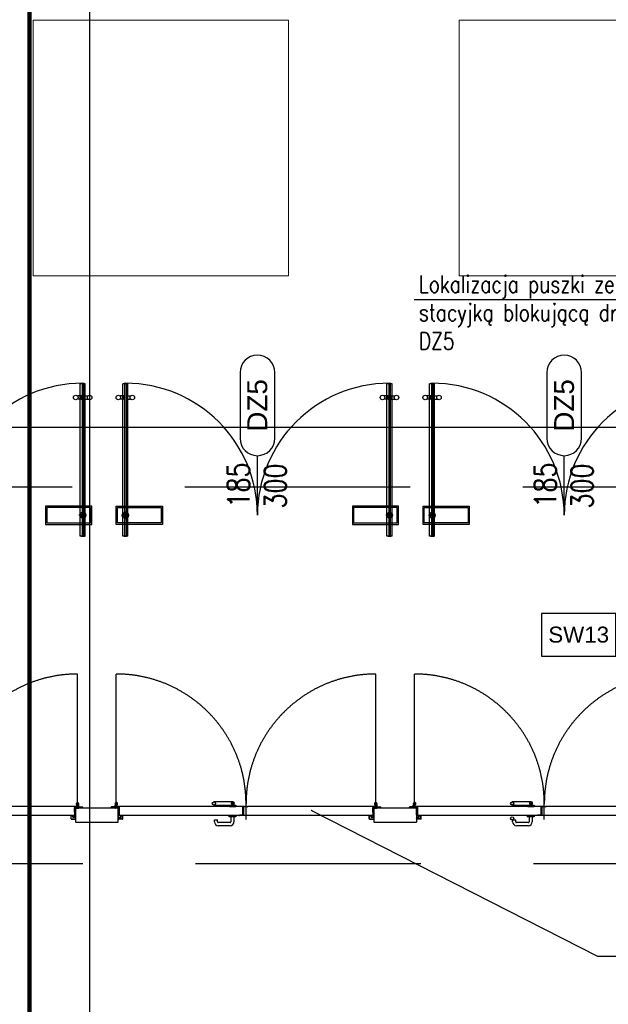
# Model space of a CAD drawing. Header units: centimetres. Extents: x -228435 to 111511, y -89367 to 428125.
# Tile 105 of 216: x -40034 to -35889, y 73568 to 80503. Entities that reach past the tile are written whole.
import ezdxf
from ezdxf.enums import TextEntityAlignment as Align

# ---------------------------------------------------------------- set-up
doc = ezdxf.new("R2010")
doc.units = ezdxf.units.CM
doc.header["$LTSCALE"] = 50
doc.header["$PDMODE"] = 35
doc.header["$PDSIZE"] = 0.1
for name, pattern in [('DASHDOT', [25.4, 12.7, -6.35, 0, -6.35]), ('DASHDOT2', [12.7, 6.35, -3.175, 0, -3.175]), ('DASHED', [0.75, 0.5, -0.25]), ('HIDDEN', [9.525, 6.35, -3.175]), ('HIDDENX2', [19.05, 12.7, -6.35])]:
    doc.linetypes.add(name, pattern=pattern)
doc.layers.get('0').update_dxf_attribs({"color": 8})
doc.layers.get('DEFPOINTS').update_dxf_attribs({"color": 8})
for name, color, linetype in [('ARCH_GK', 8, 'Continuous'), ('ARCH_INFO_ETYK_DRZWI', 8, 'Continuous'), ('ARCH_INFO_OPISY', 8, 'Continuous'), ('ARCH_INFO_OPISY_PRZEGRODY', 8, 'Continuous'), ('ARCH_INFO_OSIE_IST', 8, 'DASHDOT2'), ('ARCH_SZKŁO', 8, 'Continuous'), ('ARCH_WYKŁADZINA', 8, 'Continuous'), ('ARCH_ŚLUSARKA_DRZWI', 8, 'Continuous'), ('Kondygnacja -1$0$ARCH_INFO_OPISY', 8, 'Continuous'), ('LC-000', 8, 'Continuous'), ('Osie rzutów$0$ARCH_INFO_OSIE_OPISY_IST', 8, 'Continuous')]:
    doc.layers.add(name, color=color, linetype=linetype)
for name, color, linetype, lineweight in [('ARCH_LINIE PRZEKROJOWE', 8, 'Continuous', 25), ('ARCH_SUFITY_PODWIESZANE', 8, 'HIDDENX2', 9), ('kondygnacja +1_5$0$ARCH_INFO_WYMIARY', 8, 'Continuous', 9)]:
    doc.layers.add(name, color=color, linetype=linetype, lineweight=lineweight)
doc.styles.add('Arial', font='ARIAL.TTF')
doc.styles.add('kondygnacja +1_5$0$Romans', font='Romans.shx', dxfattribs={"width": 0.7})
doc.styles.add('Kondygnacja -1$0$ROMANS-50-CM', font='romans.shx', dxfattribs={"width": 0.8, "height": 10})
doc.styles.add('Kondygnacja -1$0$Standard', font='txt')
doc.styles.add('Romans', font='Romans.shx')
doc.dimstyles.new('ISO-25', dxfattribs={"dimtxt": 2.5, "dimasz": 2.5, "dimexe": 1.25, "dimexo": 0.625, "dimtad": 1, "dimtxsty": 'Standard', "dimcen": 2.5, "dimadec": 0, "dimazin": 0, "dimtfac": 1, "dimtmove": 0, "dimatfit": 3, "dimfxl": 0, "dimarcsym": 0})
doc.dimstyles.new('kondygnacja +1_5$0$Wymiary 1-100', dxfattribs={"dimtxt": 12, "dimasz": 10, "dimexe": 5, "dimexo": 0, "dimgap": 4, "dimtad": 1, "dimrnd": 0.5, "dimzin": 12, "dimdsep": 46, "dimtxsty": 'kondygnacja +1_5$0$Romans', "dimblk": 'kondygnacja +1_5$0$_Oblique', "dimcen": 10, "dimdle": 10, "dimclrt": 55, "dimazin": 0, "dimtfac": 1, "dimtmove": 1, "dimatfit": 3, "dimfxl": 0, "dimtolj": 1, "dimtzin": 0, "dimarcsym": 0})
doc.dimstyles.new('Kondygnacja -1$0$ISO-25', dxfattribs={"dimtxt": 2.5, "dimasz": 2.5, "dimexe": 1.25, "dimexo": 0.625, "dimtad": 1, "dimtxsty": 'Kondygnacja -1$0$Standard', "dimcen": 2.5, "dimadec": 0, "dimazin": 0, "dimtfac": 1, "dimtmove": 0, "dimatfit": 3, "dimfxl": 0, "dimarcsym": 0})

# ---------------------------------------------------------------- blocks, each defined once
blk = doc.blocks.new('Linie przekrojowe')
at = {"layer": 'ARCH_LINIE PRZEKROJOWE', "linetype": 'DASHDOT', "ltscale": 5, "const_width": 3, "flags": 128}
blk.add_lwpolyline([(8110, 12660), (8110, 5500), (8760, 5500), (8760, 5178.55)], dxfattribs=at)
blk = doc.blocks.new('SU Lampy kwadratowe +0')
at = {"layer": 'ARCH_SUFITY_PODWIESZANE', "ltscale": 2.5}
for points in [[(8120, 12550), (8300, 12550), (8300, 12370), (8120, 12370)], [(8420, 12550), (8600, 12550), (8600, 12370), (8420, 12370)]]:
    blk.add_lwpolyline(points, close=True, dxfattribs=at)
blk = doc.blocks.new('T-drzwi_góra-200')
at = {"layer": 'ARCH_INFO_ETYK_DRZWI'}
blk.add_line((0, 0), (0, 60), dxfattribs=at)
blk.add_lwpolyline([(-17.5, 143.68), (-17.5, 77.5, 1), (17.5, 77.5), (17.5, 143.68, 1)], format="xyb", close=True, dxfattribs=at)
at = {"layer": 'ARCH_INFO_ETYK_DRZWI', "style": 'Arial'}
blk.add_attdef('ADS_DRZWI:SYMBOL', text='', height=20, rotation=90, dxfattribs=at).set_placement((0, 110.59), align=Align.MIDDLE)
at = {"layer": 'ARCH_INFO_ETYK_DRZWI', "style": 'Romans', "width": 0.8}
for tag, p in [('ADS_DRZWI:SZEROKOŚĆ', (-8, 30.49)), ('ADS_DRZWI:WYSOKOŚĆ', (29, 29.47))]:
    blk.add_attdef(tag, text='', height=22, rotation=90, dxfattribs=at).set_placement(p, align=Align.CENTER)
at = {"layer": 'ARCH_INFO_ETYK_DRZWI', "color": 1, "style": 'Arial'}
blk.add_attdef('ADS_DRZWI:ODPORNOŚĆ_OGNIOWA', text='', height=22, dxfattribs=at).set_placement((-0.12, -45.76), align=Align.BOTTOM_CENTER)
blk = doc.blocks.new('kondygnacja +1_5$0$_Oblique')
at = {"color": 0, "linetype": 'ByBlock', "lineweight": -2}
blk.add_line((-0.5, -0.5), (0.5, 0.5), dxfattribs=at)
blk = doc.blocks.new('*D423')
at = {"layer": 'DEFPOINTS', "color": 0, "lineweight": 40}
for p in [(-45940, 77631.9), (-45940, 77212.5), (-35140, 77212.5)]:
    blk.add_point(p, dxfattribs=at)
at = {"layer": 'kondygnacja +1_5$0$ARCH_INFO_WYMIARY', "color": 0, "lineweight": -2}
for p, q in [((-35130, 77631.9), (-45950, 77631.9)), ((-45940, 77623.9), (-45940, 77636.9)), ((-35140, 77623.9), (-35140, 77636.9))]:
    blk.add_line(p, q, dxfattribs=at)
at = {"layer": 'kondygnacja +1_5$0$ARCH_INFO_WYMIARY', "color": 0, "lineweight": -2, "xscale": 10, "yscale": 10, "zscale": 10, "rotation": 180}
blk.add_blockref('kondygnacja +1_5$0$_Oblique', (-45940, 77631.9), dxfattribs=at)
at = {"layer": 'kondygnacja +1_5$0$ARCH_INFO_WYMIARY', "color": 0, "lineweight": -2, "xscale": 10, "yscale": 10, "zscale": 10}
blk.add_blockref('kondygnacja +1_5$0$_Oblique', (-35140, 77631.9), dxfattribs=at)
at = {"layer": 'kondygnacja +1_5$0$ARCH_INFO_WYMIARY', "color": 55, "insert": (-41238.5, 77641.9), "char_height": 12, "attachment_point": 5, "style": 'kondygnacja +1_5$0$Romans'}
blk.add_mtext('\\A1;10800', dxfattribs=at)
blk = doc.blocks.new('A$C3657154C')
at = {"linetype": 'HIDDEN', "ltscale": 2}
for p, q in [((8151.35, 12071.35), (8151.35, 12162.7)), ((8178.65, 12071.35), (8178.65, 12162.7)), ((8361.35, 12071.35), (8361.35, 12162.7)), ((8388.65, 12071.35), (8388.65, 12162.7))]:
    blk.add_line(p, q, dxfattribs=at)
for p, q in [((8151.15, 12069.5), (8061.2, 12069.5)), ((8151.15, 12069.3), (8149.25, 12069.3)), ((8149.25, 12069.3), (8149.25, 12063.2)), ((8149.25, 12065.35), (8149.25, 12068.7)), ((8149.5, 12065.35), (8149.5, 12068.7)), ((8149.6, 12063.82), (8149.6, 12068.25)), ((8149.85, 12069.3), (8151.49, 12069.3)), ((8149.85, 12069.05), (8151.58, 12069.05)), ((8149.85, 12063.64), (8149.85, 12068.83)), ((8149.85, 12068.5), (8151.95, 12068.5)), ((8149.85, 12063.82), (8149.85, 12068.2)), ((8149.9, 12068.25), (8152, 12068.25)), ((8150, 12063.64), (8150, 12068.83)), ((8150.08, 12069.05), (8154.78, 12069.05)), ((8150.08, 12068.9), (8154.78, 12068.9)), ((8151.53, 12069.38), (8150.59, 12070.87)), ((8151.81, 12069.39), (8151.13, 12070.48)), ((8151.35, 12070.7), (8152, 12070.7)), ((8151.35, 12070.45), (8151.95, 12070.45)), ((8152, 12068.55), (8152, 12070.4)), ((8152.25, 12068.5), (8152.25, 12070.45)), ((8152.25, 12069.05), (8152.25, 12068.55)), ((8154.85, 12068.25), (8154.85, 12068.83)), ((8155, 12068.25), (8154.85, 12068.25)), ((8155, 12068.25), (8155, 12068.83)), ((8175, 12068.25), (8175, 12068.83)), ((8175, 12068.25), (8175.15, 12068.25)), ((8175.15, 12068.25), (8175.15, 12068.83)), ((8179.93, 12069.05), (8175.23, 12069.05)), ((8179.93, 12068.9), (8175.23, 12068.9)), ((8177.75, 12068.5), (8177.75, 12070.45)), ((8177.75, 12069.05), (8177.75, 12068.55)), ((8178.65, 12070.7), (8178, 12070.7)), ((8178, 12068.55), (8178, 12070.4)), ((8180.1, 12068.25), (8178, 12068.25)), ((8178.65, 12070.45), (8178.05, 12070.45)), ((8180.15, 12068.5), (8178.05, 12068.5)), ((8178.19, 12069.39), (8178.87, 12070.48)), ((8180.15, 12069.05), (8178.42, 12069.05)), ((8178.47, 12069.38), (8179.41, 12070.87)), ((8180.15, 12069.3), (8178.51, 12069.3)), ((8270.8, 12069.5), (8178.85, 12069.5)), ((8178.85, 12069.3), (8180.75, 12069.3)), ((8180, 12063.64), (8180, 12068.83)), ((8180.15, 12063.64), (8180.15, 12068.83)), ((8180.15, 12063.82), (8180.15, 12068.2)), ((8180.4, 12063.82), (8180.4, 12068.25)), ((8180.5, 12065.35), (8180.5, 12068.7)), ((8180.75, 12069.3), (8180.75, 12063.2)), ((8180.75, 12065.35), (8180.75, 12068.7)), ((8260.67, 12072.65), (8247.36, 12072.65)), ((8247.36, 12070.4), (8260.65, 12070.4)), ((8258.3, 12070.4), (8262.9, 12070.4)), ((8258.3, 12070.4), (8262.9, 12070.4)), ((8258.3, 12070.4), (8262.9, 12070.4)), ((8258.3, 12070.4), (8262.9, 12070.4)), ((8258.3, 12070.4), (8262.9, 12070.4)), ((8258.4, 12070.4), (8262.9, 12070.4)), ((8258.4, 12069.5), (8262.9, 12069.5)), ((8260.02, 12071.53), (8261.31, 12071.53)), ((8260.2, 12071.98), (8260.65, 12071.98)), ((8260.2, 12071.08), (8260.2, 12071.98)), ((8260.2, 12071.08), (8260.65, 12071.08)), ((8260.2, 12070.88), (8260.65, 12070.88)), ((8260.2, 12070.88), (8260.2, 12070.4)), ((8260.65, 12072.18), (8260.65, 12070.88)), ((8261.1, 12072.17), (8260.65, 12072.17)), ((8261.1, 12072.18), (8261.1, 12070.4)), ((8262.9, 12070.4), (8262.9, 12069.5)), ((8262.9, 12070.4), (8262.9, 12069.5)), ((8262.9, 12070.4), (8262.9, 12069.5)), ((8262.9, 12070.4), (8262.9, 12069.5)), ((8262.9, 12070.4), (8262.9, 12069.5)), ((8262.9, 12070.4), (8262.9, 12069.5)), ((8267.6, 12069.4), (8270.8, 12069.4)), ((8267.6, 12069.4), (8267.6, 12063.4)), ((8267.9, 12069.4), (8267.9, 12069.3)), ((8267.9, 12069.3), (8270.8, 12069.3)), ((8270.8, 12069.1), (8268.5, 12069.1)), ((8268.5, 12063.1), (8268.5, 12069.1)), ((8270.8, 12069.1), (8271.2, 12069.5)), ((8361.15, 12069.5), (8271.2, 12069.5)), ((8361.15, 12069.3), (8359.25, 12069.3)), ((8359.25, 12069.3), (8359.25, 12063.2)), ((8359.25, 12065.35), (8359.25, 12068.7)), ((8359.5, 12065.35), (8359.5, 12068.7)), ((8359.6, 12063.82), (8359.6, 12068.25)), ((8359.85, 12069.3), (8361.49, 12069.3)), ((8359.85, 12069.05), (8361.58, 12069.05)), ((8359.85, 12063.64), (8359.85, 12068.83)), ((8359.85, 12068.5), (8361.95, 12068.5)), ((8359.85, 12063.82), (8359.85, 12068.2)), ((8359.9, 12068.25), (8362, 12068.25)), ((8360, 12063.64), (8360, 12068.83)), ((8360.08, 12069.05), (8364.78, 12069.05)), ((8360.08, 12068.9), (8364.78, 12068.9)), ((8361.53, 12069.38), (8360.59, 12070.87)), ((8361.81, 12069.39), (8361.13, 12070.48)), ((8361.35, 12070.7), (8362, 12070.7)), ((8361.35, 12070.45), (8361.95, 12070.45)), ((8362, 12068.55), (8362, 12070.4)), ((8362.25, 12068.5), (8362.25, 12070.45)), ((8362.25, 12069.05), (8362.25, 12068.55)), ((8364.85, 12068.25), (8364.85, 12068.83)), ((8365, 12068.25), (8364.85, 12068.25)), ((8365, 12068.25), (8365, 12068.83)), ((8385, 12068.25), (8385, 12068.83)), ((8385, 12068.25), (8385.15, 12068.25)), ((8385.15, 12068.25), (8385.15, 12068.83)), ((8389.93, 12069.05), (8385.23, 12069.05)), ((8389.93, 12068.9), (8385.23, 12068.9)), ((8387.75, 12068.5), (8387.75, 12070.45)), ((8387.75, 12069.05), (8387.75, 12068.55)), ((8388.65, 12070.7), (8388, 12070.7)), ((8388, 12068.55), (8388, 12070.4)), ((8390.1, 12068.25), (8388, 12068.25)), ((8388.65, 12070.45), (8388.05, 12070.45)), ((8390.15, 12068.5), (8388.05, 12068.5)), ((8388.19, 12069.39), (8388.87, 12070.48)), ((8390.15, 12069.05), (8388.42, 12069.05)), ((8388.47, 12069.38), (8389.41, 12070.87)), ((8390.15, 12069.3), (8388.51, 12069.3)), ((8480.8, 12069.5), (8388.85, 12069.5)), ((8388.85, 12069.3), (8390.75, 12069.3)), ((8390, 12063.64), (8390, 12068.83)), ((8390.15, 12063.64), (8390.15, 12068.83)), ((8390.15, 12063.82), (8390.15, 12068.2)), ((8390.4, 12063.82), (8390.4, 12068.25)), ((8390.5, 12065.35), (8390.5, 12068.7)), ((8390.75, 12069.3), (8390.75, 12063.2)), ((8390.75, 12065.35), (8390.75, 12068.7)), ((8470.67, 12072.65), (8457.36, 12072.65)), ((8457.36, 12070.4), (8470.65, 12070.4)), ((8468.3, 12070.4), (8472.9, 12070.4)), ((8468.3, 12070.4), (8472.9, 12070.4)), ((8468.3, 12070.4), (8472.9, 12070.4)), ((8468.3, 12070.4), (8472.9, 12070.4)), ((8468.3, 12070.4), (8472.9, 12070.4)), ((8468.4, 12070.4), (8472.9, 12070.4)), ((8468.4, 12069.5), (8472.9, 12069.5)), ((8470.02, 12071.53), (8471.31, 12071.53)), ((8470.2, 12071.98), (8470.65, 12071.98)), ((8470.2, 12071.08), (8470.2, 12071.98)), ((8470.2, 12071.08), (8470.65, 12071.08)), ((8470.2, 12070.88), (8470.65, 12070.88)), ((8470.2, 12070.88), (8470.2, 12070.4)), ((8470.65, 12072.18), (8470.65, 12070.88)), ((8471.1, 12072.17), (8470.65, 12072.17)), ((8471.1, 12072.18), (8471.1, 12070.4)), ((8472.9, 12070.4), (8472.9, 12069.5)), ((8472.9, 12070.4), (8472.9, 12069.5)), ((8472.9, 12070.4), (8472.9, 12069.5)), ((8472.9, 12070.4), (8472.9, 12069.5)), ((8472.9, 12070.4), (8472.9, 12069.5)), ((8472.9, 12070.4), (8472.9, 12069.5)), ((8477.6, 12069.4), (8480.8, 12069.4)), ((8477.6, 12069.4), (8477.6, 12063.4)), ((8477.9, 12069.4), (8477.9, 12069.3)), ((8477.9, 12069.3), (8480.8, 12069.3)), ((8480.8, 12069.1), (8478.5, 12069.1)), ((8478.5, 12063.1), (8478.5, 12069.1)), ((8480.8, 12069.1), (8481.2, 12069.5)), ((8571.15, 12069.5), (8481.2, 12069.5)), ((8149.05, 12063), (8055.3, 12063)), ((8146.8, 12060.68), (8146.8, 12062.73)), ((8146.95, 12060.68), (8146.95, 12062.73)), ((8148.03, 12062.95), (8147.03, 12062.95)), ((8148.03, 12062.8), (8147.03, 12062.8)), ((8147.03, 12060.6), (8149.68, 12060.6)), ((8147.03, 12060.45), (8149.68, 12060.45)), ((8148.1, 12061.98), (8148.1, 12062.73)), ((8148.25, 12061.98), (8148.25, 12062.73)), ((8149.63, 12061.9), (8148.33, 12061.9)), ((8149.63, 12061.75), (8148.33, 12061.75)), ((8149.25, 12065.35), (8149.5, 12065.35)), ((8149.85, 12063.82), (8149.6, 12063.82)), ((8149.7, 12061.98), (8149.7, 12063.04)), ((8149.71, 12063.1), (8149.85, 12063.62)), ((8149.75, 12060.68), (8149.75, 12060.9)), ((8149.75, 12060.9), (8149.9, 12060.9)), ((8149.85, 12063.06), (8149.99, 12063.58)), ((8149.85, 12061.98), (8149.85, 12063.04)), ((8149.9, 12060.68), (8149.9, 12060.9)), ((8180.15, 12063.06), (8180.01, 12063.58)), ((8180.1, 12060.68), (8180.1, 12060.9)), ((8180.25, 12060.9), (8180.1, 12060.9)), ((8180.15, 12063.82), (8180.4, 12063.82)), ((8180.29, 12063.1), (8180.15, 12063.62)), ((8180.15, 12061.98), (8180.15, 12063.04)), ((8180.25, 12060.68), (8180.25, 12060.9)), ((8180.3, 12061.98), (8180.3, 12063.04)), ((8182.98, 12060.6), (8180.33, 12060.6)), ((8182.98, 12060.45), (8180.33, 12060.45)), ((8180.38, 12061.9), (8181.68, 12061.9)), ((8180.38, 12061.75), (8181.68, 12061.75)), ((8180.75, 12065.35), (8180.5, 12065.35)), ((8264.9, 12063), (8180.95, 12063)), ((8181.75, 12061.98), (8181.75, 12062.73)), ((8181.9, 12061.98), (8181.9, 12062.73)), ((8181.98, 12062.95), (8182.98, 12062.95)), ((8181.98, 12062.8), (8182.98, 12062.8)), ((8183.05, 12060.68), (8183.05, 12062.73)), ((8183.2, 12060.68), (8183.2, 12062.73)), ((8264.9, 12063), (8265.3, 12063.4)), ((8267.6, 12063.4), (8265.3, 12063.4)), ((8268.2, 12063.2), (8265.3, 12063.2)), ((8268.5, 12063.1), (8265.3, 12063.1)), ((8359.05, 12063), (8265.3, 12063)), ((8268.2, 12063.1), (8268.2, 12063.2)), ((8356.8, 12060.68), (8356.8, 12062.73)), ((8356.95, 12060.68), (8356.95, 12062.73)), ((8358.03, 12062.95), (8357.03, 12062.95)), ((8358.03, 12062.8), (8357.03, 12062.8)), ((8357.03, 12060.6), (8359.68, 12060.6)), ((8357.03, 12060.45), (8359.68, 12060.45)), ((8358.1, 12061.98), (8358.1, 12062.73)), ((8358.25, 12061.98), (8358.25, 12062.73)), ((8359.62, 12061.9), (8358.33, 12061.9)), ((8359.62, 12061.75), (8358.33, 12061.75)), ((8359.25, 12065.35), (8359.5, 12065.35)), ((8359.85, 12063.82), (8359.6, 12063.82)), ((8359.7, 12061.98), (8359.7, 12063.04)), ((8359.71, 12063.1), (8359.85, 12063.62)), ((8359.75, 12060.68), (8359.75, 12060.9)), ((8359.75, 12060.9), (8359.9, 12060.9)), ((8359.85, 12063.06), (8359.99, 12063.58)), ((8359.85, 12061.98), (8359.85, 12063.04)), ((8359.9, 12060.68), (8359.9, 12060.9)), ((8390.15, 12063.06), (8390.01, 12063.58)), ((8390.1, 12060.68), (8390.1, 12060.9)), ((8390.25, 12060.9), (8390.1, 12060.9)), ((8390.15, 12063.82), (8390.4, 12063.82)), ((8390.29, 12063.1), (8390.15, 12063.62)), ((8390.15, 12061.98), (8390.15, 12063.04)), ((8390.25, 12060.68), (8390.25, 12060.9)), ((8390.3, 12061.98), (8390.3, 12063.04)), ((8392.98, 12060.6), (8390.33, 12060.6)), ((8392.98, 12060.45), (8390.33, 12060.45)), ((8390.38, 12061.9), (8391.68, 12061.9)), ((8390.38, 12061.75), (8391.68, 12061.75)), ((8390.75, 12065.35), (8390.5, 12065.35)), ((8474.9, 12063), (8390.95, 12063)), ((8391.75, 12061.98), (8391.75, 12062.73)), ((8391.9, 12061.98), (8391.9, 12062.73)), ((8391.98, 12062.95), (8392.98, 12062.95)), ((8391.98, 12062.8), (8392.98, 12062.8)), ((8393.05, 12060.68), (8393.05, 12062.73)), ((8393.2, 12060.68), (8393.2, 12062.73)), ((8474.9, 12063), (8475.3, 12063.4)), ((8477.6, 12063.4), (8475.3, 12063.4)), ((8478.2, 12063.2), (8475.3, 12063.2)), ((8478.5, 12063.1), (8475.3, 12063.1)), ((8569.05, 12063), (8475.3, 12063)), ((8478.2, 12063.1), (8478.2, 12063.2))]:
    blk.add_line(p, q)
at = {"ltscale": 2}
for p, q in [((8180, 12068.25), (8150, 12068.25)), ((8150, 12068.25), (8150, 12058.25)), ((8180, 12058.25), (8180, 12068.25)), ((8390.55, 12068.25), (8360, 12068.25)), ((8360, 12068.25), (8360, 12058.25)), ((8390, 12067.4), (8390, 12058.25)), ((8150, 12058.25), (8180, 12058.25)), ((8360, 12058.25), (8390, 12058.25))]:
    blk.add_line(p, q, dxfattribs=at)
at = {"extrusion": (0, -0.906308, 0.422618)}
for p, q in [((8257.9, 12069.5), (8257.9, 12070.4)), ((8262.9, 12069.5), (8262.9, 12070.3)), ((8467.9, 12069.5), (8467.9, 12070.4)), ((8472.9, 12069.5), (8472.9, 12070.3))]:
    blk.add_line(p, q, dxfattribs=at)
at = {"ltscale": 0.1}
for p, q in [((8270, 12060.27), (8270, 12071.71)), ((8480, 12060.27), (8480, 12071.71))]:
    blk.add_line(p, q, dxfattribs=at)
at = {"extrusion": (0, 0.906308, 0.422618)}
for p, q in [((8257.9, 12063), (8257.9, 12062.2)), ((8258.4, 12062.2), (8257.9, 12062.2)), ((8262.4, 12062.2), (8258.4, 12062.2)), ((8259.3, 12062.2), (8259.3, 12058.6)), ((8261.5, 12062.2), (8261.5, 12058.6)), ((8262.9, 12062.2), (8262.4, 12062.2)), ((8262.9, 12063), (8262.9, 12062.2)), ((8467.9, 12063), (8467.9, 12062.2)), ((8468.4, 12062.2), (8467.9, 12062.2)), ((8472.4, 12062.2), (8468.4, 12062.2)), ((8469.3, 12062.2), (8469.3, 12058.6)), ((8471.5, 12062.2), (8471.5, 12058.6)), ((8472.9, 12062.2), (8472.4, 12062.2)), ((8472.9, 12063), (8472.9, 12062.2)), ((8247.7, 12060), (8249.9, 12060)), ((8247.7, 12058.6), (8247.7, 12060)), ((8249.9, 12058.6), (8249.9, 12060)), ((8258.8, 12058.1), (8250.4, 12058.1)), ((8258.8, 12055.9), (8250.4, 12055.9)), ((8457.7, 12060), (8459.9, 12060)), ((8457.7, 12058.6), (8457.7, 12060)), ((8459.9, 12058.6), (8459.9, 12060)), ((8468.8, 12058.1), (8460.4, 12058.1)), ((8468.8, 12055.9), (8460.4, 12055.9))]:
    blk.add_line(p, q, dxfattribs=at)
for centre, radius in [((8151.35, 12071.35), 0.65), ((8178.65, 12071.35), 0.65), ((8247.36, 12071.53), 1.12), ((8361.35, 12071.35), 0.65), ((8388.65, 12071.35), 0.65), ((8457.36, 12071.53), 1.12), ((8457.36, 12060.98), 1.12)]:
    blk.add_circle(centre, radius)
at = {"linetype": 'HIDDEN', "ltscale": 2}
for centre, start, end in [((8151.35, 12071.35), 90, 180), ((8178.65, 12071.35), 0, 90), ((8361.35, 12071.35), 90, 180), ((8388.65, 12071.35), 0, 90), ((8571.35, 12071.35), 90, 180)]:
    blk.add_arc(centre, 91.35, start, end, dxfattribs=at)
for centre, radius, start, end in [((8149.85, 12068.7), 0.6, 90, 180), ((8149.85, 12068.7), 0.35, 90, 180), ((8149.85, 12068.25), 0.25, 90, 180), ((8150.08, 12068.83), 0.225, 90, 180), ((8149.9, 12068.2), 0.05, 90, 180), ((8150.08, 12068.83), 0.075, 90, 180), ((8151.35, 12071.35), 0.9, 313.68953, 270), ((8151.15, 12069.4), 0.1, 270, 90), ((8151.49, 12069.35), 0.05, 270, 32.16218), ((8151.58, 12069.3), 0.25, 270, 21.80258), ((8151.95, 12070.4), 0.05, 0, 90), ((8151.95, 12068.55), 0.05, 270, 0), ((8152, 12070.45), 0.25, 0, 90), ((8152, 12068.5), 0.25, 270, 0), ((8154.78, 12068.83), 0.225, 0, 90), ((8154.78, 12068.83), 0.075, 0, 90), ((8175.23, 12068.83), 0.225, 90, 180), ((8175.23, 12068.83), 0.075, 90, 180), ((8178.65, 12071.35), 0.9, 270, 226.31047), ((8178, 12070.45), 0.25, 90, 180), ((8178, 12068.5), 0.25, 180, 270), ((8178.05, 12070.4), 0.05, 90, 180), ((8178.05, 12068.55), 0.05, 180, 270), ((8178.42, 12069.3), 0.25, 158.19742, 270), ((8178.51, 12069.35), 0.05, 147.83782, 270), ((8178.85, 12069.4), 0.1, 90, 270), ((8179.93, 12068.83), 0.225, 0, 90), ((8179.93, 12068.83), 0.075, 0, 90), ((8180.1, 12068.2), 0.05, 0, 90), ((8180.15, 12068.7), 0.6, 0, 90), ((8180.15, 12068.7), 0.35, 0, 90), ((8180.15, 12068.25), 0.25, 0, 90), ((8260.67, 12071.53), 1.12, 292.73547, 245.57367), ((8260.65, 12071.53), 0.9, 300, 240), ((8270.8, 12069.4), 0.1, 270, 90), ((8359.85, 12068.7), 0.6, 90, 180), ((8359.85, 12068.7), 0.35, 90, 180), ((8359.85, 12068.25), 0.25, 90, 180), ((8360.08, 12068.83), 0.225, 90, 180), ((8359.9, 12068.2), 0.05, 90, 180), ((8360.08, 12068.83), 0.075, 90, 180), ((8361.35, 12071.35), 0.9, 313.68953, 270), ((8361.15, 12069.4), 0.1, 270, 90), ((8361.49, 12069.35), 0.05, 270, 32.16218), ((8361.58, 12069.3), 0.25, 270, 21.80258), ((8361.95, 12070.4), 0.05, 0, 90), ((8361.95, 12068.55), 0.05, 270, 0), ((8362, 12070.45), 0.25, 0, 90), ((8362, 12068.5), 0.25, 270, 0), ((8364.78, 12068.83), 0.225, 0, 90), ((8364.78, 12068.83), 0.075, 0, 90), ((8385.23, 12068.83), 0.225, 90, 180), ((8385.23, 12068.83), 0.075, 90, 180), ((8388.65, 12071.35), 0.9, 270, 226.31047), ((8388, 12070.45), 0.25, 90, 180), ((8388, 12068.5), 0.25, 180, 270), ((8388.05, 12070.4), 0.05, 90, 180), ((8388.05, 12068.55), 0.05, 180, 270), ((8388.42, 12069.3), 0.25, 158.19742, 270), ((8388.51, 12069.35), 0.05, 147.83782, 270), ((8388.85, 12069.4), 0.1, 90, 270), ((8389.93, 12068.83), 0.225, 0, 90), ((8389.93, 12068.83), 0.075, 0, 90), ((8390.1, 12068.2), 0.05, 0, 90), ((8390.15, 12068.7), 0.6, 0, 90), ((8390.15, 12068.7), 0.35, 0, 90), ((8390.15, 12068.25), 0.25, 0, 90), ((8470.67, 12071.53), 1.12, 292.73547, 245.57367), ((8470.65, 12071.53), 0.9, 300, 240), ((8480.8, 12069.4), 0.1, 270, 90), ((8147.03, 12062.73), 0.225, 90, 180), ((8147.03, 12060.68), 0.225, 180, 270), ((8147.03, 12062.73), 0.075, 90, 180), ((8147.03, 12060.68), 0.075, 180, 270), ((8148.03, 12062.73), 0.225, 0, 90), ((8148.03, 12062.73), 0.075, 0, 90), ((8148.33, 12061.98), 0.225, 180, 270), ((8148.33, 12061.98), 0.075, 180, 270), ((8149.05, 12063.2), 0.2, 270, 0), ((8149.63, 12061.98), 0.225, 270, 0), ((8149.63, 12061.98), 0.075, 270, 0), ((8149.68, 12060.68), 0.225, 270, 0), ((8149.68, 12060.68), 0.075, 270, 0), ((8149.93, 12063.04), 0.225, 165, 180), ((8149.78, 12063.64), 0.075, 345, 0), ((8149.93, 12063.04), 0.075, 165, 180), ((8149.78, 12063.64), 0.225, 345, 0), ((8180.23, 12063.64), 0.225, 180, 195), ((8180.33, 12060.68), 0.225, 180, 270), ((8180.23, 12063.64), 0.075, 180, 195), ((8180.08, 12063.04), 0.075, 0, 15), ((8180.38, 12061.98), 0.225, 180, 270), ((8180.33, 12060.68), 0.075, 180, 270), ((8180.08, 12063.04), 0.225, 0, 15), ((8180.38, 12061.98), 0.075, 180, 270), ((8180.95, 12063.2), 0.2, 180, 270), ((8181.68, 12061.98), 0.225, 270, 0), ((8181.68, 12061.98), 0.075, 270, 0), ((8181.98, 12062.73), 0.225, 90, 180), ((8181.98, 12062.73), 0.075, 90, 180), ((8182.98, 12062.73), 0.225, 0, 90), ((8182.98, 12062.73), 0.075, 0, 90), ((8182.98, 12060.68), 0.225, 270, 0), ((8182.98, 12060.68), 0.075, 270, 0), ((8265.3, 12063.1), 0.1, 90, 270), ((8357.03, 12062.73), 0.225, 90, 180), ((8357.03, 12060.68), 0.225, 180, 270), ((8357.03, 12062.73), 0.075, 90, 180), ((8357.03, 12060.68), 0.075, 180, 270), ((8358.03, 12062.73), 0.225, 0, 90), ((8358.03, 12062.73), 0.075, 0, 90), ((8358.33, 12061.98), 0.225, 180, 270), ((8358.33, 12061.98), 0.075, 180, 270), ((8359.05, 12063.2), 0.2, 270, 0), ((8359.62, 12061.98), 0.225, 270, 0), ((8359.62, 12061.98), 0.075, 270, 0), ((8359.68, 12060.68), 0.225, 270, 0), ((8359.68, 12060.68), 0.075, 270, 0), ((8359.93, 12063.04), 0.225, 165, 180), ((8359.78, 12063.64), 0.075, 345, 0), ((8359.93, 12063.04), 0.075, 165, 180), ((8359.78, 12063.64), 0.225, 345, 0), ((8390.23, 12063.64), 0.225, 180, 195), ((8390.33, 12060.68), 0.225, 180, 270), ((8390.23, 12063.64), 0.075, 180, 195), ((8390.08, 12063.04), 0.075, 0, 15), ((8390.38, 12061.98), 0.225, 180, 270), ((8390.33, 12060.68), 0.075, 180, 270), ((8390.08, 12063.04), 0.225, 0, 15), ((8390.38, 12061.98), 0.075, 180, 270), ((8390.95, 12063.2), 0.2, 180, 270), ((8391.68, 12061.98), 0.225, 270, 0), ((8391.68, 12061.98), 0.075, 270, 0), ((8391.98, 12062.73), 0.225, 90, 180), ((8391.98, 12062.73), 0.075, 90, 180), ((8392.98, 12062.73), 0.225, 0, 90), ((8392.98, 12062.73), 0.075, 0, 90), ((8392.98, 12060.68), 0.225, 270, 0), ((8392.98, 12060.68), 0.075, 270, 0), ((8475.3, 12063.1), 0.1, 90, 270), ((8250.4, 12058.6), 2.7, 180, 270), ((8250.4, 12058.6), 0.5, 180, 270), ((8258.8, 12058.6), 0.5, 270, 0), ((8258.8, 12058.6), 2.7, 270, 0), ((8460.4, 12058.6), 2.7, 180, 270), ((8460.4, 12058.6), 0.5, 180, 270), ((8468.8, 12058.6), 0.5, 270, 0), ((8468.8, 12058.6), 2.7, 270, 0)]:
    blk.add_arc(centre, radius, start, end)
blk = doc.blocks.new('KAPPE_____________________01361')
at = {"layer": 'LC-000'}
for p, q in [((1481.1, 3967.1), (1480.1, 3967.1)), ((1481.1, 3967.1), (1481.1, 3931.1)), ((1480.1, 3931.1), (1481.1, 3931.1))]:
    blk.add_line(p, q, dxfattribs=at)
blk.add_arc((1532.6, 3949.1), 55.5, 161.07535, -161.07536, dxfattribs=at)
blk = doc.blocks.new('d szklane')
at = {"linetype": 'ByBlock'}
for p, q in [((91.2, -14.6, -126), (91.2, 92.7, -126)), ((94.8, -14.6, -126), (94.8, 92.7, -126)), ((121.2, -14.6), (121.2, 92.7)), ((124.8, -14.6), (124.8, 92.7)), ((307.2, -14.6, 252), (307.2, 92.7, 252)), ((310.8, -14.6, 252), (310.8, 92.7, 252)), ((337.2, -14.6, 252), (337.2, 92.7, 252)), ((340.8, -14.6, 252), (340.8, 92.7, 252))]:
    blk.add_line(p, q, dxfattribs=at)
for p, q in [((92.6, 92.8, -126), (92.5, 92.7, -126)), ((92.5, 92.7, -126), (92.5, -14.7, -126)), ((93.4, 92.8, -126), (92.6, 92.8, -126)), ((93.5, 92.7, -126), (93.4, 92.8, -126)), ((93.5, 92.7, -126), (93.5, -14.7, -126)), ((122.6, 92.8), (122.5, 92.7)), ((122.5, 92.7), (122.5, -14.7)), ((123.4, 92.8), (122.6, 92.8)), ((123.5, 92.7), (123.4, 92.8)), ((123.5, 92.7), (123.5, -14.7)), ((308.6, 92.8, 252), (308.5, 92.7, 252)), ((308.5, 92.7, 252), (308.5, -14.7, 252)), ((309.4, 92.8, 252), (308.6, 92.8, 252)), ((309.5, 92.7, 252), (309.4, 92.8, 252)), ((309.5, 92.7, 252), (309.5, -14.7, 252)), ((338.6, 92.8, 252), (338.5, 92.7, 252)), ((338.5, 92.7, 252), (338.5, -14.7, 252)), ((339.4, 92.8, 252), (338.6, 92.8, 252)), ((339.5, 92.7, 252), (339.4, 92.8, 252)), ((339.5, 92.7, 252), (339.5, -14.7, 252)), ((92, 84.1, -126), (89.26, 84.1, -126)), ((92, 84.1, -126), (92.4, 84.45, -126)), ((92, 81.9, -126), (92, 84.1, -126)), ((92.4, 84.45, -126), (92.4, 81.55, -126)), ((92.4, 84.45, -126), (92.5, 84.45, -126)), ((92.5, 84.45, -126), (92.5, 81.55, -126)), ((93.6, 84.45, -126), (93.5, 84.45, -126)), ((93.5, 84.45, -126), (93.5, 81.55, -126)), ((93.6, 84.45, -126), (93.6, 81.55, -126)), ((94, 84.1, -126), (93.6, 84.45, -126)), ((94, 81.9, -126), (94, 84.1, -126)), ((94, 84.1, -126), (96.74, 84.1, -126)), ((122, 84.1), (119.26, 84.1)), ((122, 84.1), (122.4, 84.45)), ((122, 81.9), (122, 84.1)), ((122.4, 84.45), (122.4, 81.55)), ((122.4, 84.45), (122.5, 84.45)), ((122.5, 84.45), (122.5, 81.55)), ((123.6, 84.45), (123.5, 84.45)), ((123.5, 84.45), (123.5, 81.55)), ((123.6, 84.45), (123.6, 81.55)), ((124, 84.1), (123.6, 84.45)), ((124, 81.9), (124, 84.1)), ((124, 84.1), (126.74, 84.1)), ((308, 84.1, 252), (305.26, 84.1, 252)), ((308, 84.1, 252), (308.4, 84.45, 252)), ((308, 81.9, 252), (308, 84.1, 252)), ((308.4, 84.45, 252), (308.4, 81.55, 252)), ((308.4, 84.45, 252), (308.5, 84.45, 252)), ((308.5, 84.45, 252), (308.5, 81.55, 252)), ((309.6, 84.45, 252), (309.5, 84.45, 252)), ((309.5, 84.45, 252), (309.5, 81.55, 252)), ((309.6, 84.45, 252), (309.6, 81.55, 252)), ((310, 84.1, 252), (309.6, 84.45, 252)), ((310, 81.9, 252), (310, 84.1, 252)), ((310, 84.1, 252), (312.74, 84.1, 252)), ((338, 84.1, 252), (335.26, 84.1, 252)), ((338, 84.1, 252), (338.4, 84.45, 252)), ((338, 81.9, 252), (338, 84.1, 252)), ((338.4, 84.45, 252), (338.4, 81.55, 252)), ((338.4, 84.45, 252), (338.5, 84.45, 252)), ((338.5, 84.45, 252), (338.5, 81.55, 252)), ((339.6, 84.45, 252), (339.5, 84.45, 252)), ((339.5, 84.45, 252), (339.5, 81.55, 252)), ((339.6, 84.45, 252), (339.6, 81.55, 252)), ((340, 84.1, 252), (339.6, 84.45, 252)), ((340, 81.9, 252), (340, 84.1, 252)), ((340, 84.1, 252), (342.74, 84.1, 252)), ((92, 81.9, -126), (89.26, 81.9, -126)), ((92, 81.9, -126), (92.4, 81.55, -126)), ((92.4, 81.55, -126), (92.5, 81.55, -126)), ((93.6, 81.55, -126), (93.5, 81.55, -126)), ((94, 81.9, -126), (93.6, 81.55, -126)), ((94, 81.9, -126), (96.74, 81.9, -126)), ((122, 81.9), (119.26, 81.9)), ((122, 81.9), (122.4, 81.55)), ((122.4, 81.55), (122.5, 81.55)), ((123.6, 81.55), (123.5, 81.55)), ((124, 81.9), (123.6, 81.55)), ((124, 81.9), (126.74, 81.9)), ((308, 81.9, 252), (305.26, 81.9, 252)), ((308, 81.9, 252), (308.4, 81.55, 252)), ((308.4, 81.55, 252), (308.5, 81.55, 252)), ((309.6, 81.55, 252), (309.5, 81.55, 252)), ((310, 81.9, 252), (309.6, 81.55, 252)), ((310, 81.9, 252), (312.74, 81.9, 252)), ((338, 81.9, 252), (335.26, 81.9, 252)), ((338, 81.9, 252), (338.4, 81.55, 252)), ((338.4, 81.55, 252), (338.5, 81.55, 252)), ((339.6, 81.55, 252), (339.5, 81.55, 252)), ((340, 81.9, 252), (339.6, 81.55, 252)), ((340, 81.9, 252), (342.74, 81.9, 252)), ((92.4, 0.98), (92.4, -0.98)), ((92.48, 0.94), (92.4, 0.98)), ((92.48, 0.94), (92.48, -0.94)), ((93.53, 0.94), (93.6, 0.98)), ((93.53, 0.94), (93.53, -0.94)), ((93.6, 0.98), (93.6, -0.98)), ((122.4, 0.98), (122.4, -0.98)), ((122.48, 0.94), (122.4, 0.98)), ((122.48, 0.94), (122.48, -0.94)), ((123.53, 0.94), (123.6, 0.98)), ((123.53, 0.94), (123.53, -0.94)), ((123.6, 0.98), (123.6, -0.98)), ((308.4, 0.98, 252), (308.4, -0.98, 252)), ((308.48, 0.94, 252), (308.4, 0.98, 252)), ((308.48, 0.94, 252), (308.48, -0.94, 252)), ((309.53, 0.94, 252), (309.6, 0.98, 252)), ((309.53, 0.94, 252), (309.53, -0.94, 252)), ((309.6, 0.98, 252), (309.6, -0.98, 252)), ((338.4, 0.98, 252), (338.4, -0.98, 252)), ((338.48, 0.94, 252), (338.4, 0.98, 252)), ((338.48, 0.94, 252), (338.48, -0.94, 252)), ((339.53, 0.94, 252), (339.6, 0.98, 252)), ((339.53, 0.94, 252), (339.53, -0.94, 252)), ((339.6, 0.98, 252), (339.6, -0.98, 252)), ((92.48, -0.94), (92.4, -0.98)), ((93.6, -0.98), (93.53, -0.94)), ((122.4, -0.98), (122.48, -0.94)), ((123.53, -0.94), (123.6, -0.98)), ((308.48, -0.94, 252), (308.4, -0.98, 252)), ((309.6, -0.98, 252), (309.53, -0.94, 252)), ((338.4, -0.98, 252), (338.48, -0.94, 252)), ((339.53, -0.94, 252), (339.6, -0.98, 252)), ((92.6, -14.8, -126), (92.5, -14.7, -126)), ((93.4, -14.8, -126), (92.6, -14.8, -126)), ((93.5, -14.7, -126), (93.4, -14.8, -126)), ((122.6, -14.8), (122.5, -14.7)), ((123.4, -14.8), (122.6, -14.8)), ((123.5, -14.7), (123.4, -14.8)), ((308.6, -14.8, 252), (308.5, -14.7, 252)), ((309.4, -14.8, 252), (308.6, -14.8, 252)), ((309.5, -14.7, 252), (309.4, -14.8, 252)), ((338.6, -14.8, 252), (338.5, -14.7, 252)), ((339.4, -14.8, 252), (338.6, -14.8, 252)), ((339.5, -14.7, 252), (339.4, -14.8, 252))]:
    blk.add_line(p, q)
at = {"linetype": 'DASHDOT', "ltscale": 0.4}
for p, q in [((95.62, 0), (90.38, 0)), ((93, 2.62), (93, -2.62)), ((120.38, 0), (125.62, 0)), ((123, 2.62), (123, -2.62)), ((311.62, 0, 252), (306.38, 0, 252)), ((309, 2.62, 252), (309, -2.62, 252)), ((336.38, 0, 252), (341.62, 0, 252)), ((339, 2.62, 252), (339, -2.62, 252))]:
    blk.add_line(p, q, dxfattribs=at)
at = {"linetype": 'DASHED', "ltscale": 8}
for points in [[(99.35, 6.5), (66.85, 6.5), (66.85, -6.5), (99.35, -6.5)], [(98.5, 5.4), (67.7, 5.4), (67.7, -5.4), (98.5, -5.4)], [(116.65, 6.5), (149.15, 6.5), (149.15, -6.5), (116.65, -6.5)], [(117.5, 5.4), (148.3, 5.4), (148.3, -5.4), (117.5, -5.4)]]:
    blk.add_lwpolyline(points, close=True, dxfattribs=at)
at = {"linetype": 'DASHED', "ltscale": 8, "elevation": 252}
for points in [[(315.35, 6.5), (282.85, 6.5), (282.85, -6.5), (315.35, -6.5)], [(314.5, 5.4), (283.7, 5.4), (283.7, -5.4), (314.5, -5.4)], [(332.65, 6.5), (365.15, 6.5), (365.15, -6.5), (332.65, -6.5)], [(333.5, 5.4), (364.3, 5.4), (364.3, -5.4), (333.5, -5.4)]]:
    blk.add_lwpolyline(points, close=True, dxfattribs=at)
for centre, radius in [((88.1, 83, -126), 1.6), ((97.9, 83, -126), 1.6), ((118.1, 83), 1.6), ((127.9, 83), 1.6), ((304.1, 83, 252), 1.6), ((313.9, 83, 252), 1.6), ((334.1, 83, 252), 1.6), ((343.9, 83, 252), 1.6), ((93, 0), 2.05), ((93, 0), 1.27), ((93, 0), 0.3), ((93, 0), 0.225), ((123, 0), 2.05), ((123, 0), 1.27), ((123, 0), 0.3), ((123, 0), 0.225), ((309, 0, 252), 2.05), ((309, 0, 252), 1.27), ((309, 0, 252), 0.3), ((309, 0, 252), 0.225), ((339, 0, 252), 2.05), ((339, 0, 252), 1.27), ((339, 0, 252), 0.3), ((339, 0, 252), 0.225)]:
    blk.add_circle(centre, radius)
at = {"linetype": 'ByBlock'}
for centre, start, end in [((93, 0), 90, 180), ((123, 0, 252), 0, 90), ((309, 0, 252), 90, 180), ((339, 0, 504), 0, 90), ((525, 0, 504), 90, 180)]:
    blk.add_arc(centre, 93, start, end, dxfattribs=at)
for centre, radius, start, end in [((93, 0), 1.15, 58.55102, 121.44898), ((93, 0), 1.07, 60.76636, 119.23364), ((123, 0), 1.15, 58.55102, 121.44898), ((123, 0), 1.07, 60.76636, 119.23364), ((309, 0, 252), 1.15, 58.55102, 121.44898), ((309, 0, 252), 1.07, 60.76636, 119.23364), ((339, 0, 252), 1.15, 58.55102, 121.44898), ((339, 0, 252), 1.07, 60.76636, 119.23364), ((93, 0), 1.15, 238.55102, 301.44898), ((93, 0), 1.07, 240.76636, 299.23364), ((123, 0), 1.15, 238.55102, 301.44898), ((123, 0), 1.07, 240.76636, 299.23364), ((309, 0, 252), 1.15, 238.55102, 301.44898), ((309, 0, 252), 1.07, 240.76636, 299.23364), ((339, 0, 252), 1.15, 238.55102, 301.44898), ((339, 0, 252), 1.07, 240.76636, 299.23364)]:
    blk.add_arc(centre, radius, start, end)
at = {"yscale": 0.09999999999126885, "zscale": 0.09999999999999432, "rotation": 270}
for p, xscale in [((-301.91, 240.71, -126), 0.09999999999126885), ((-271.91, 240.71), 0.09999999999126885), ((-85.91, 240.71, 252), 0.09999999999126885), ((-55.91, 240.71, 252), 0.09999999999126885), ((-301.91, -162.71, -126), -0.09999999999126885), ((-271.91, -162.71), -0.09999999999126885), ((-85.91, -162.71, 252), -0.09999999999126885), ((-55.91, -162.71, 252), -0.09999999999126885)]:
    blk.add_blockref('KAPPE_____________________01361', p, dxfattribs=dict(at, xscale=xscale))
blk = doc.blocks.new('Kondygnacja -1$0$_Dot')
at = {"color": 0, "linetype": 'ByBlock', "lineweight": -2}
blk.add_line((-0.5, 0), (-1, 0), dxfattribs=at)
at = {"color": 0, "linetype": 'ByBlock', "const_width": 0.5}
blk.add_lwpolyline([(-0.25, 0, 1), (0.25, 0, 1)], format="xyb", close=True, dxfattribs=at)
blk = doc.blocks.new('Osie rzutów')
at = {"layer": 'ARCH_INFO_OSIE_IST', "ltscale": 10}
for p, q in [((4436.04, 12310), (13655, 12310)), ((4436.04, 12200), (13655, 12200))]:
    blk.add_line(p, q, dxfattribs=at)

msp = doc.modelspace()

# ---------------------------------------------------------------- linework, layer by layer
at = {"layer": 'ARCH_GK', "linetype": 'HIDDEN', "ltscale": 5, "elevation": 630}
for points in [[(-46015, 77212.5), (-35065, 77212.5)], [(-45940, 74560), (-35140, 74560)]]:
    msp.add_lwpolyline(points, dxfattribs=at)
at = {"layer": 'ARCH_INFO_OPISY_PRZEGRODY', "elevation": 630}
msp.add_lwpolyline([(-36360.27166, 76021.44209), (-35835.27166, 76021.44209), (-35835.27166, 76321.44209), (-36360.27166, 76321.44209), (-36360.27166, 76021.44209)], close=True, dxfattribs=at)
at = {"layer": 'ARCH_WYKŁADZINA', "linetype": 'Continuous', "lineweight": -3}
msp.add_line((-39540, 70500, 630), (-39540, 82100, 630), dxfattribs=at)

# ---------------------------------------------------------------- block references
at = {"xscale": 10, "yscale": 10, "zscale": 10}
msp.add_blockref('Linie przekrojowe', (-121065, -45000, -5670), dxfattribs=at)
at = {"layer": 'ARCH_INFO_ETYK_DRZWI', "linetype": 'Continuous', "lineweight": -3}
ref = msp.add_blockref('T-drzwi_góra-200', (-38359.99997, 77012.5, 630), dxfattribs=dict(at, xscale=7, yscale=7, zscale=7))
ref.add_attrib('ADS_DRZWI:SYMBOL', 'DZ5', dxfattribs={"height": 140, "rotation": 90, "style": 'Arial'}).set_placement((-38359.99997, 77786.61889, 630), align=Align.MIDDLE)
ref.add_attrib('ADS_DRZWI:SZEROKOŚĆ', '185', dxfattribs={"height": 154, "rotation": 90, "style": 'Romans', "width": 0.8}).set_placement((-38415.99997, 77225.96179, 630), align=Align.CENTER)
ref.add_attrib('ADS_DRZWI:WYSOKOŚĆ', '300', dxfattribs={"height": 154, "rotation": 90, "style": 'Romans', "width": 0.8}).set_placement((-38156.99997, 77218.77313, 630), align=Align.CENTER)
ref = msp.add_blockref('T-drzwi_góra-200', (-36199.99994, 77012.5, 630), dxfattribs=dict(at, xscale=7, yscale=7, zscale=7))
ref.add_attrib('ADS_DRZWI:SYMBOL', 'DZ5', dxfattribs={"height": 140, "rotation": 90, "style": 'Arial'}).set_placement((-36199.99994, 77786.61889, 630), align=Align.MIDDLE)
ref.add_attrib('ADS_DRZWI:SZEROKOŚĆ', '185', dxfattribs={"height": 154, "rotation": 90, "style": 'Romans', "width": 0.8}).set_placement((-36255.99994, 77225.96179, 630), align=Align.CENTER)
ref.add_attrib('ADS_DRZWI:WYSOKOŚĆ', '300', dxfattribs={"height": 154, "rotation": 90, "style": 'Romans', "width": 0.8}).set_placement((-35996.99994, 77218.77313, 630), align=Align.CENTER)
at = {"layer": 'ARCH_SUFITY_PODWIESZANE', "ltscale": 2.5, "xscale": 10, "yscale": 10, "zscale": 10}
msp.add_blockref('SU Lampy kwadratowe +0', (-121140, -45000, -5670), dxfattribs=at)
at = {"layer": 'ARCH_SZKŁO', "xscale": 10, "yscale": 10, "zscale": 10}
msp.add_blockref('d szklane', (-40520, 77012.5, 1890), dxfattribs=at)
at = {"layer": 'ARCH_ŚLUSARKA_DRZWI', "xscale": 10, "yscale": 10, "zscale": 10}
msp.add_blockref('A$C3657154C', (-121140, -45732.5, 630), dxfattribs=at)
at = {"layer": 'Osie rzutów$0$ARCH_INFO_OSIE_OPISY_IST', "xscale": 10, "yscale": 10, "zscale": 10}
msp.add_blockref('Osie rzutów', (-121140, -45000, 630), dxfattribs=at)

# ---------------------------------------------------------------- texts
at = {"layer": 'ARCH_INFO_OPISY_PRZEGRODY', "insert": (-36097.77166, 76171.44209, 630), "char_height": 112.5, "width": 525, "attachment_point": 5, "style": 'Arial'}
msp.add_mtext('SW13', dxfattribs=at)
at = {"layer": 'Kondygnacja -1$0$ARCH_INFO_OPISY', "insert": (-37222.88404, 78700.59309, -5670), "char_height": 120, "width": 1753.5073079, "attachment_point": 1, "style": 'Kondygnacja -1$0$ROMANS-50-CM'}
msp.add_mtext('Lokalizacja puszki ze stacyjką blokującą drzwi DZ5', dxfattribs=at)

# ---------------------------------------------------------------- dimensions: what is measured, and where the dimension line sits
at = {"layer": 'kondygnacja +1_5$0$ARCH_INFO_WYMIARY'}
dim = msp.add_linear_dim(base=(-45940, 77631.88949, 630), p1=(-35140, 77212.5, 630), p2=(-45940, 77212.5, 630), dimstyle='kondygnacja +1_5$0$Wymiary 1-100', dxfattribs=at)
dim.commit()
dim.dimension.update_dxf_attribs({"geometry": '*D423', "text_midpoint": (-41238.45926, 77631.88949, 630), "dimtype": 160})

# ---------------------------------------------------------------- leaders
at = {"layer": 'ARCH_INFO_OPISY'}
for points in [[(-34436.25, 80279.41719, 630), (-34741.70824, 81079.66331, 630), (-37231.06507, 81079.66331, 630)], [(-37978.25, 74933.71633, 630), (-35965.96033, 73906.29017, 630), (-30161.73549, 73906.29017, 630)]]:
    msp.add_leader(points, dimstyle='ISO-25', override={"dimscale": 5, "dimasz": 2, "dimtad": 0, "dimldrblk": 'Dot'}, dxfattribs=at)
at = {"layer": 'Kondygnacja -1$0$ARCH_INFO_OPISY'}
msp.add_leader([(-34820, 77617.5, -5670), (-35389.8851, 78529.93847, -5670), (-37256.93026, 78529.93847, -5670)], dimstyle='Kondygnacja -1$0$ISO-25', override={"dimscale": 5, "dimasz": 2, "dimtad": 0, "dimldrblk": 'Kondygnacja -1$0$_Dot'}, dxfattribs=at)

doc.saveas('drawing.dxf')
